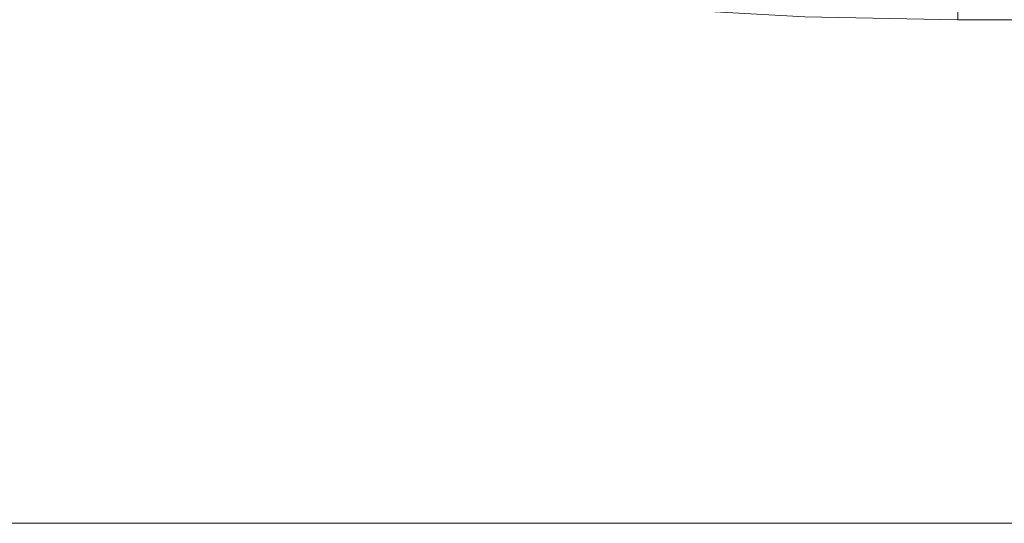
# Model space of a CAD drawing. Header units: centimetres. Extents: x -44.1 to 45.2, y 4.2 to 6.
# Tile 130 of 256: x -13.948 to -13.752, y 4.3 to 4.4. Entities that reach past the tile are written whole.
import ezdxf

# ---------------------------------------------------------------- set-up
doc = ezdxf.new("R2010")
doc.units = ezdxf.units.CM
doc.header["$LTSCALE"] = 2.54
doc.layers.add('Lucido design-1', color=7, linetype='Continuous')

# ---------------------------------------------------------------- blocks, each defined once
blk = doc.blocks.new('Gruppo-4-1')
at = {"color": 7, "linetype": 'Continuous', "lineweight": 9}
blk.add_3dface([(-43.919, 5.90021, -2276.22217), (-43.919, 4.30021, -2276.22217), (45.04592, 4.30021, -2276.22217), (45.04592, 5.90021, -2276.22217)], dxfattribs=at)
for points, invisible_edges in [([(-13.94896, 4.42188, -2277.02217), (-13.91995, 4.41553, -2277.02217), (-43.919, 4.30021, -2277.02217)], 10), ([(-13.91995, 4.41553, -2277.02217), (-13.88952, 4.41012, -2277.02217), (-43.919, 4.30021, -2277.02217)], 10), ([(-43.919, 4.30021, -2277.02217), (-13.88952, 4.41012, -2277.02217), (-13.88511, 4.40952, -2277.02217)], 9), ([(-13.88511, 4.40952, -2277.02217), (-13.85784, 4.40579, -2277.02217), (-43.919, 4.30021, -2277.02217)], 10), ([(-13.85784, 4.40579, -2277.02217), (-13.82517, 4.40264, -2277.02217), (-43.919, 4.30021, -2277.02217)], 10), ([(14.88832, 4.40334, -2277.0221), (14.88832, 4.40021, -2277.02217), (-13.7614, 4.40021, -2277.02217), (-13.7614, 4.40334, -2277.0221)], 8), ([(-43.919, 4.30021, -2277.02217), (-13.82517, 4.40264, -2277.02217), (-13.79176, 4.40076, -2277.02217)], 9), ([(-43.919, 4.30021, -2277.02217), (-13.79176, 4.40076, -2277.02217), (-13.7614, 4.40021, -2277.02217)], 9), ([(45.04592, 4.30021, -2277.02217), (-43.919, 4.30021, -2277.02217), (14.88832, 4.40021, -2277.02217)], 10), ([(-13.7614, 4.40021, -2277.02217), (14.88832, 4.40021, -2277.02217), (-43.919, 4.30021, -2277.02217)], 10), ([(45.04592, 4.29704, -2276.22224), (45.04592, 4.30021, -2276.22217), (-43.919, 4.30021, -2276.22217), (-43.919, 4.29704, -2276.22224)], 8), ([(-43.919, 4.29704, -2277.0221), (-43.919, 4.30021, -2277.02217), (45.04592, 4.30021, -2277.02217), (45.04592, 4.29704, -2277.0221)], 8)]:
    blk.add_3dface(points, dxfattribs=dict(at, invisible_edges=invisible_edges))
blk = doc.blocks.new('Gruppo-5-1')
at = {"color": 7}
blk.add_blockref('Gruppo-4-1', (0, 0), dxfattribs=at)

msp = doc.modelspace()

# ---------------------------------------------------------------- block references
at = {"layer": 'Lucido design-1', "color": 7}
msp.add_blockref('Gruppo-5-1', (0, 0), dxfattribs=at)

doc.saveas('drawing.dxf')
